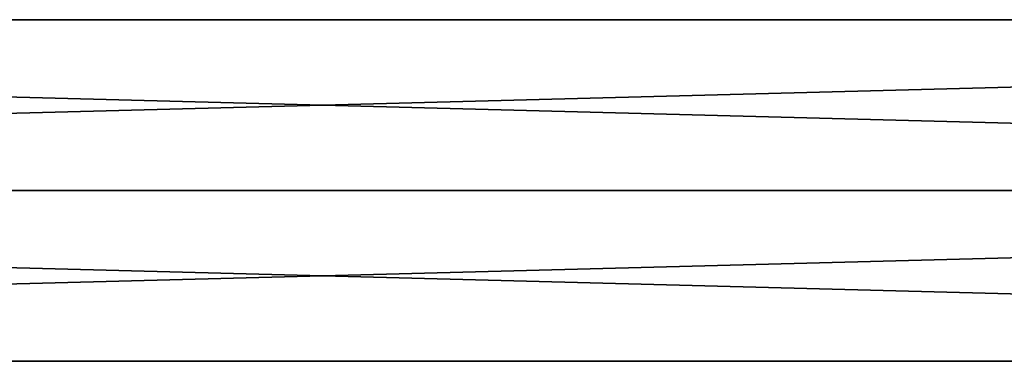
# Model space of a CAD drawing. Extents: x -250 to 250, y -968 to 894.
# Tile 2 of 256: x -19 to 44, y -869 to -847. Entities that reach past the tile are written whole.
import ezdxf

# ---------------------------------------------------------------- set-up
doc = ezdxf.new("R2010")
doc.units = 0
doc.header["$LTSCALE"] = 3.583593
doc.layers.add('3', color=7, linetype='CONTINUOUS')
doc.layers.add('4', color=7, linetype='CONTINUOUS')

msp = doc.modelspace()

# ---------------------------------------------------------------- linework, layer by layer
at = {"layer": '3', "color": 7, "linetype": 'CONTINUOUS'}
for points in [[(210, -858, 11), (210, -847, 0), (-210, -858, 11), (210, -858, 11)], [(210, -847, 0), (-210, -847, 0), (-210, -858, 11), (210, -847, 0)], [(210, -858, -11), (-210, -858, -11), (-210, -847, 0), (210, -858, -11)], [(210, -847, 0), (210, -858, -11), (-210, -847, 0), (210, -847, 0)]]:
    msp.add_3dface(points, dxfattribs=at)
at = {"layer": '4', "color": 7, "linetype": 'CONTINUOUS'}
for points in [[(210, -869, 0), (210, -858, 11), (-210, -869, 0), (210, -869, 0)], [(210, -858, 11), (-210, -858, 11), (-210, -869, 0), (210, -858, 11)], [(210, -858, -11), (210, -869, 0), (-210, -858, -11), (210, -858, -11)], [(-210, -858, -11), (210, -869, 0), (-210, -869, 0), (-210, -858, -11)]]:
    msp.add_3dface(points, dxfattribs=at)

doc.saveas('drawing.dxf')
